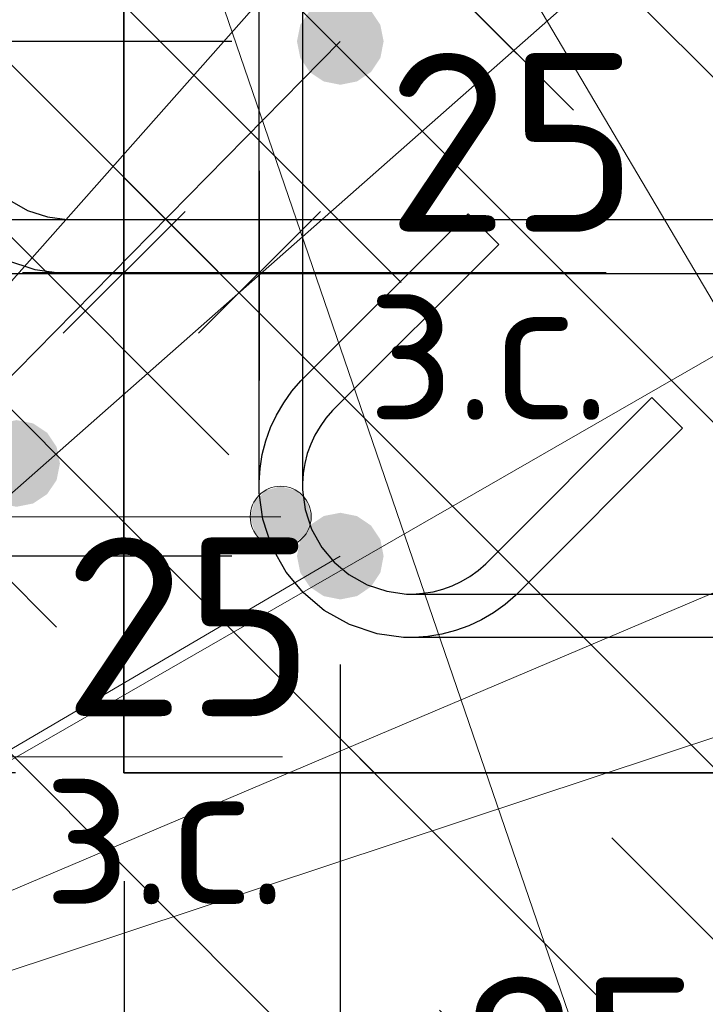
# Model space of a CAD drawing. Header units: metres. Extents: x -38 to 99, y -15 to 21.
# Tile 44 of 88: x 72.275 to 72.402, y 5.32 to 5.502. Entities that reach past the tile are written whole.
import ezdxf

# ---------------------------------------------------------------- set-up
doc = ezdxf.new("R2010")
doc.units = ezdxf.units.M
doc.header["$PDMODE"] = 65
for name, color, linetype, lineweight in [('XR$3$Арм.стержн. Хомут', 240, 'Continuous', 35), ('XR$3$Арм.стержн.горизонт. 1', 180, 'Continuous', 35), ('XR$3$Размерная линия (1)', 7, 'Continuous', 13), ('XR$3$Размерная линия_ общее', 7, 'Continuous', 13), ('XR$5$Арм. стержнями нижней зоны', 180, 'Continuous', 35), ('XR$5$Арм.стержн. Арматура края', 96, 'Continuous', 35), ('XR$5$Арм.стержн.горизонт. 1', 180, 'Continuous', 35), ('XR$5$Размерная линия_ общее', 7, 'Continuous', 13)]:
    doc.layers.add(name, color=color, linetype=linetype, lineweight=lineweight)
doc.styles.add('ISOCPEUR', font='txt')
doc.dimstyles.new('DIMSTYLE_11', dxfattribs={"dimtxt": 0.033, "dimasz": 0.0375, "dimexe": 0, "dimexo": 0, "dimgap": 0.0165, "dimtad": 2, "dimdec": 0, "dimlfac": 1000, "dimrnd": 1, "dimzin": 12, "dimdsep": 46, "dimtxsty": 'ISOCPEUR', "dimblk1": 'ALL_ML_STRICH', "dimblk2": 'ALL_ML_STRICH', "dimsah": 1, "dimcen": 0, "dimclrd": 7, "dimclre": 256, "dimclrt": 7, "dimadec": 0, "dimazin": 0, "dimtfac": 1, "dimtdec": 0, "dimtix": 1, "dimtmove": 2, "dimatfit": 3, "dimfxl": 0, "dimtvp": 1.2, "dimtzin": 0, "dimlwd": 0, "dimlwe": -3, "dimarcsym": 0})
doc.dimstyles.new('DIMSTYLE_12', dxfattribs={"dimtxt": 0.03, "dimasz": 0.03, "dimexe": 0, "dimexo": 0, "dimgap": 0.015, "dimtad": 2, "dimdec": 0, "dimlfac": 1000, "dimrnd": 1, "dimzin": 12, "dimdsep": 46, "dimtxsty": 'ISOCPEUR', "dimblk1": 'ALL_ML_STRICH', "dimblk2": 'ALL_ML_STRICH', "dimsah": 1, "dimcen": 0, "dimclrd": 7, "dimclre": 256, "dimclrt": 7, "dimadec": 0, "dimazin": 0, "dimtfac": 1, "dimtdec": 0, "dimtix": 1, "dimtmove": 2, "dimatfit": 3, "dimfxl": 0, "dimtzin": 0, "dimlwd": 0, "dimlwe": -3, "dimarcsym": 0})
doc.dimstyles.new('DIMSTYLE_14', dxfattribs={"dimtxt": 0.03, "dimasz": 0.03, "dimexe": 0, "dimexo": 0, "dimgap": 0.015, "dimtad": 2, "dimdec": 0, "dimlfac": 1000, "dimrnd": 1, "dimzin": 12, "dimdsep": 46, "dimtxsty": 'ISOCPEUR', "dimblk1": 'ALL_ML_STRICH', "dimblk2": 'ALL_ML_STRICH', "dimsah": 1, "dimcen": 0, "dimclrd": 7, "dimclre": 256, "dimclrt": 7, "dimadec": 0, "dimazin": 0, "dimtfac": 1, "dimtdec": 0, "dimtix": 1, "dimtmove": 2, "dimatfit": 3, "dimfxl": 0, "dimtvp": 1.2, "dimtzin": 0, "dimlwd": 0, "dimlwe": -3, "dimarcsym": 0})
doc.dimstyles.new('DIMSTYLE_15', dxfattribs={"dimtxt": 0.03, "dimasz": 0.03, "dimexe": 0, "dimexo": 0, "dimgap": 0.015, "dimtad": 0, "dimdec": 0, "dimlfac": 1000, "dimrnd": 1, "dimzin": 12, "dimdsep": 46, "dimtxsty": 'ISOCPEUR', "dimblk1": 'ALL_ML_STRICH', "dimblk2": 'ALL_ML_STRICH', "dimsah": 1, "dimcen": 0, "dimclrd": 7, "dimclre": 256, "dimclrt": 7, "dimadec": 0, "dimazin": 0, "dimtfac": 1, "dimtdec": 0, "dimtix": 1, "dimtmove": 2, "dimatfit": 3, "dimfxl": 0, "dimtvp": 1.2, "dimtzin": 0, "dimlwd": 0, "dimlwe": -3, "dimarcsym": 0})
pattern_1 = [(135, (0, 0), (-0.031819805, -0.031819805), [0.4, -0.05, 0, -0.05]), (135, (-0.01591, -0.01591), (-0.031819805, -0.031819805), [0.8, -0.1, 0.1, -0.1])]

# ---------------------------------------------------------------- blocks, each defined once
blk = doc.blocks.new('ALL_ML_STRICH')
at = {"color": 0, "linetype": 'ByBlock', "lineweight": -2}
for p, q in [((0, -0.5), (0, 0.5)), ((-0.3, -0.3), (0.3, 0.3)), ((-1, 0), (0.5, 0))]:
    blk.add_line(p, q, dxfattribs=at)
blk = doc.blocks.new('*D77')
at = {"layer": 'DEFPOINTS', "color": 7, "linetype": 'Continuous', "lineweight": 13, "transparency": 33554687}
for p in [(72.29474, 5.66307), (72.1744, 5.36307), (72.2947, 5.36307)]:
    blk.add_point(p, dxfattribs=at)
at = {"layer": 'XR$3$Размерная линия (1)', "color": 9, "linetype": 'Continuous', "lineweight": -2, "true_color": 0xc7c7c7, "transparency": 33554687}
for p, q in [((72.27474, 5.66307), (72.1744, 5.66307)), ((72.2747, 5.36307), (72.1744, 5.36307))]:
    blk.add_line(p, q, dxfattribs=at)
at = {"layer": 'XR$3$Размерная линия (1)', "color": 7, "linetype": 'Continuous', "lineweight": -2, "transparency": 33554687}
blk.add_line((72.1744, 5.36307), (72.1744, 5.66307), dxfattribs=at)
at = {"layer": 'XR$3$Размерная линия (1)', "color": 7, "linetype": 'Continuous', "lineweight": 13, "transparency": 33554687, "xscale": 0.03, "yscale": 0.03, "zscale": 0.03}
for p, rotation in [((72.1744, 5.66307), 90), ((72.1744, 5.36307), 270)]:
    blk.add_blockref('ALL_ML_STRICH', p, dxfattribs=dict(at, rotation=rotation))
at = {"layer": 'XR$3$Размерная линия (1)', "color": 7, "linetype": 'Continuous', "lineweight": 13, "transparency": 33554687, "insert": (72.1519, 5.51457), "char_height": 0.03, "width": 0.09, "attachment_point": 5, "rotation": 90, "style": 'ISOCPEUR'}
blk.add_mtext('\\A1;{300}', dxfattribs=at)
blk = doc.blocks.new('*D78')
at = {"layer": 'DEFPOINTS', "color": 7, "linetype": 'Continuous', "lineweight": 13, "transparency": 33554687}
for p in [(72.29474, 5.36307), (72.5447, 5.36307), (72.29474, 5.22283)]:
    blk.add_point(p, dxfattribs=at)
at = {"layer": 'XR$3$Размерная линия (1)', "color": 9, "linetype": 'Continuous', "lineweight": -2, "true_color": 0xc7c7c7, "transparency": 33554687}
for p, q in [((72.29474, 5.34307), (72.29474, 5.22283)), ((72.5447, 5.34307), (72.5447, 5.22283))]:
    blk.add_line(p, q, dxfattribs=at)
at = {"layer": 'XR$3$Размерная линия (1)', "color": 7, "linetype": 'Continuous', "lineweight": -2, "transparency": 33554687}
blk.add_line((72.29474, 5.22283), (72.5447, 5.22283), dxfattribs=at)
at = {"layer": 'XR$3$Размерная линия (1)', "color": 7, "linetype": 'Continuous', "lineweight": 13, "transparency": 33554687, "xscale": 0.03, "yscale": 0.03, "zscale": 0.03, "rotation": 180}
blk.add_blockref('ALL_ML_STRICH', (72.29474, 5.22283), dxfattribs=at)
at = {"layer": 'XR$3$Размерная линия (1)', "color": 7, "linetype": 'Continuous', "lineweight": 13, "transparency": 33554687, "xscale": 0.03, "yscale": 0.03, "zscale": 0.03}
blk.add_blockref('ALL_ML_STRICH', (72.5447, 5.22283), dxfattribs=at)
at = {"layer": 'XR$3$Размерная линия (1)', "color": 7, "linetype": 'Continuous', "lineweight": 13, "transparency": 33554687, "insert": (72.42122, 5.24533), "char_height": 0.03, "width": 0.09, "attachment_point": 5, "style": 'ISOCPEUR'}
blk.add_mtext('\\A1;{250}', dxfattribs=at)
blk = doc.blocks.new('*D82')
at = {"layer": 'DEFPOINTS', "color": 7, "linetype": 'Continuous', "lineweight": 13, "transparency": 33554687}
for p in [(72.33466, 5.40307), (72.29474, 5.36307), (72.29474, 5.28783)]:
    blk.add_point(p, dxfattribs=at)
at = {"layer": 'XR$3$Размерная линия (1)', "color": 9, "linetype": 'Continuous', "lineweight": -2, "true_color": 0xc7c7c7, "transparency": 33554687}
for p, q in [((72.33466, 5.38307), (72.33466, 5.28783)), ((72.29474, 5.34307), (72.29474, 5.28783))]:
    blk.add_line(p, q, dxfattribs=at)
at = {"layer": 'XR$3$Размерная линия (1)', "color": 7, "linetype": 'Continuous', "lineweight": -2, "transparency": 33554687}
blk.add_line((72.29474, 5.28783), (72.33466, 5.28783), dxfattribs=at)
at = {"layer": 'XR$3$Размерная линия (1)', "color": 7, "linetype": 'Continuous', "lineweight": 13, "transparency": 33554687, "xscale": 0.03, "yscale": 0.03, "zscale": 0.03, "rotation": 180}
blk.add_blockref('ALL_ML_STRICH', (72.29474, 5.28783), dxfattribs=at)
at = {"layer": 'XR$3$Размерная линия (1)', "color": 7, "linetype": 'Continuous', "lineweight": 13, "transparency": 33554687, "xscale": 0.03, "yscale": 0.03, "zscale": 0.03}
blk.add_blockref('ALL_ML_STRICH', (72.33466, 5.28783), dxfattribs=at)
at = {"layer": 'XR$3$Размерная линия (1)', "color": 7, "linetype": 'Continuous', "lineweight": 13, "transparency": 33554687, "insert": (72.25144, 5.26076), "char_height": 0.03, "width": 0.06, "attachment_point": 5, "style": 'ISOCPEUR'}
blk.add_mtext('\\A1;{40}', dxfattribs=at)
blk = doc.blocks.new('*D83')
at = {"layer": 'DEFPOINTS', "color": 7, "linetype": 'Continuous', "lineweight": 13, "transparency": 33554687}
for p in [(72.33466, 5.40307), (72.41966, 5.40307), (72.33466, 5.28783)]:
    blk.add_point(p, dxfattribs=at)
at = {"layer": 'XR$3$Размерная линия (1)', "color": 9, "linetype": 'Continuous', "lineweight": -2, "true_color": 0xc7c7c7, "transparency": 33554687}
for p, q in [((72.33466, 5.38307), (72.33466, 5.28783)), ((72.41966, 5.38307), (72.41966, 5.28783))]:
    blk.add_line(p, q, dxfattribs=at)
at = {"layer": 'XR$3$Размерная линия (1)', "color": 7, "linetype": 'Continuous', "lineweight": -2, "transparency": 33554687}
blk.add_line((72.33466, 5.28783), (72.41966, 5.28783), dxfattribs=at)
at = {"layer": 'XR$3$Размерная линия (1)', "color": 7, "linetype": 'Continuous', "lineweight": 13, "transparency": 33554687, "xscale": 0.03, "yscale": 0.03, "zscale": 0.03, "rotation": 180}
blk.add_blockref('ALL_ML_STRICH', (72.33466, 5.28783), dxfattribs=at)
at = {"layer": 'XR$3$Размерная линия (1)', "color": 7, "linetype": 'Continuous', "lineweight": 13, "transparency": 33554687, "xscale": 0.03, "yscale": 0.03, "zscale": 0.03}
blk.add_blockref('ALL_ML_STRICH', (72.41966, 5.28783), dxfattribs=at)
at = {"layer": 'XR$3$Размерная линия (1)', "color": 7, "linetype": 'Continuous', "lineweight": 13, "transparency": 33554687, "insert": (72.37866, 5.31033), "char_height": 0.03, "width": 0.06, "attachment_point": 5, "style": 'ISOCPEUR'}
blk.add_mtext('\\A1;{85}', dxfattribs=at)
blk = doc.blocks.new('*D91')
at = {"layer": 'DEFPOINTS', "color": 7, "linetype": 'Continuous', "lineweight": 13, "transparency": 33554687}
for p in [(72.29474, 5.45544), (72.29474, 5.42045), (72.31974, 5.41545)]:
    blk.add_point(p, dxfattribs=at)
at = {"layer": 'XR$3$Размерная линия_ общее', "color": 253, "linetype": 'Continuous', "lineweight": -2, "true_color": 0xa0a0a0, "transparency": 33554687}
for p, q in [((72.29474, 5.44045), (72.29474, 5.45544)), ((72.31974, 5.43545), (72.31974, 5.45544))]:
    blk.add_line(p, q, dxfattribs=at)
at = {"layer": 'XR$3$Размерная линия_ общее', "color": 7, "linetype": 'Continuous', "lineweight": -2, "transparency": 33554687}
blk.add_line((72.29474, 5.45544), (72.31974, 5.45544), dxfattribs=at)
at = {"layer": 'XR$3$Размерная линия_ общее', "color": 7, "linetype": 'Continuous', "lineweight": 13, "transparency": 33554687, "xscale": 0.0375, "yscale": 0.0375, "zscale": 0.0375, "rotation": 180}
blk.add_blockref('ALL_ML_STRICH', (72.29474, 5.45544), dxfattribs=at)
at = {"layer": 'XR$3$Размерная линия_ общее', "color": 7, "linetype": 'Continuous', "lineweight": 13, "transparency": 33554687, "xscale": 0.0375, "yscale": 0.0375, "zscale": 0.0375}
blk.add_blockref('ALL_ML_STRICH', (72.31974, 5.45544), dxfattribs=at)
at = {"layer": 'XR$3$Размерная линия_ общее', "color": 7, "linetype": 'Continuous', "lineweight": 13, "transparency": 33554687, "insert": (72.36647, 5.47944), "char_height": 0.033, "width": 0.066, "attachment_point": 5, "style": 'ISOCPEUR'}
blk.add_mtext('\\A1;{25}', dxfattribs=at)
at = {"layer": 'XR$3$Размерная линия_ общее', "color": 7, "linetype": 'Continuous', "lineweight": 13, "transparency": 33554687, "insert": (72.33952, 5.45523), "char_height": 0.027, "width": 0.00135, "attachment_point": 1, "line_spacing_factor": 0.60241, "style": 'ISOCPEUR'}
blk.add_mtext('з.с.', dxfattribs=at)
blk = doc.blocks.new('*D152')
at = {"layer": 'DEFPOINTS', "color": 7, "linetype": 'Continuous', "lineweight": 13, "transparency": 33554687}
for p in [(72.33466, 5.40307), (72.2494, 5.36307), (72.2947, 5.36307)]:
    blk.add_point(p, dxfattribs=at)
at = {"layer": 'XR$3$Размерная линия (1)', "color": 9, "linetype": 'Continuous', "lineweight": -2, "true_color": 0xc7c7c7, "transparency": 33554687}
for p, q in [((72.31466, 5.40307), (72.2494, 5.40307)), ((72.2747, 5.36307), (72.2494, 5.36307))]:
    blk.add_line(p, q, dxfattribs=at)
at = {"layer": 'XR$3$Размерная линия (1)', "color": 7, "linetype": 'Continuous', "lineweight": -2, "transparency": 33554687}
blk.add_line((72.2494, 5.36307), (72.2494, 5.40307), dxfattribs=at)
at = {"layer": 'XR$3$Размерная линия (1)', "color": 7, "linetype": 'Continuous', "lineweight": 13, "transparency": 33554687, "xscale": 0.03, "yscale": 0.03, "zscale": 0.03}
for p, rotation in [((72.2494, 5.40307), 90), ((72.2494, 5.36307), 270)]:
    blk.add_blockref('ALL_ML_STRICH', p, dxfattribs=dict(at, rotation=rotation))
at = {"layer": 'XR$3$Размерная линия (1)', "color": 7, "linetype": 'Continuous', "lineweight": 13, "transparency": 33554687, "insert": (72.22732, 5.32133), "char_height": 0.03, "width": 0.06, "attachment_point": 5, "rotation": 90, "style": 'ISOCPEUR'}
blk.add_mtext('\\A1;{40}', dxfattribs=at)
blk = doc.blocks.new('*D153')
at = {"layer": 'DEFPOINTS', "color": 7, "linetype": 'Continuous', "lineweight": 13, "transparency": 33554687}
for p in [(72.33466, 5.49807), (72.2494, 5.40307), (72.33466, 5.40307)]:
    blk.add_point(p, dxfattribs=at)
at = {"layer": 'XR$3$Размерная линия (1)', "color": 9, "linetype": 'Continuous', "lineweight": -2, "true_color": 0xc7c7c7, "transparency": 33554687}
for p, q in [((72.31466, 5.49807), (72.2494, 5.49807)), ((72.31466, 5.40307), (72.2494, 5.40307))]:
    blk.add_line(p, q, dxfattribs=at)
at = {"layer": 'XR$3$Размерная линия (1)', "color": 7, "linetype": 'Continuous', "lineweight": -2, "transparency": 33554687}
blk.add_line((72.2494, 5.40307), (72.2494, 5.49807), dxfattribs=at)
at = {"layer": 'XR$3$Размерная линия (1)', "color": 7, "linetype": 'Continuous', "lineweight": 13, "transparency": 33554687, "xscale": 0.03, "yscale": 0.03, "zscale": 0.03}
for p, rotation in [((72.2494, 5.49807), 90), ((72.2494, 5.40307), 270)]:
    blk.add_blockref('ALL_ML_STRICH', p, dxfattribs=dict(at, rotation=rotation))
at = {"layer": 'XR$3$Размерная линия (1)', "color": 7, "linetype": 'Continuous', "lineweight": 13, "transparency": 33554687, "insert": (72.2269, 5.45207), "char_height": 0.03, "width": 0.06, "attachment_point": 5, "rotation": 90, "style": 'ISOCPEUR'}
blk.add_mtext('\\A1;{95}', dxfattribs=at)
blk = doc.blocks.new('*D154')
at = {"layer": 'DEFPOINTS', "color": 7, "linetype": 'Continuous', "lineweight": 13, "transparency": 33554687}
for p in [(72.3497, 5.61807), (72.2494, 5.49807), (72.33466, 5.49807)]:
    blk.add_point(p, dxfattribs=at)
at = {"layer": 'XR$3$Размерная линия (1)', "color": 9, "linetype": 'Continuous', "lineweight": -2, "true_color": 0xc7c7c7, "transparency": 33554687}
for p, q in [((72.3297, 5.61807), (72.2494, 5.61807)), ((72.31466, 5.49807), (72.2494, 5.49807))]:
    blk.add_line(p, q, dxfattribs=at)
at = {"layer": 'XR$3$Размерная линия (1)', "color": 7, "linetype": 'Continuous', "lineweight": -2, "transparency": 33554687}
blk.add_line((72.2494, 5.49807), (72.2494, 5.61807), dxfattribs=at)
at = {"layer": 'XR$3$Размерная линия (1)', "color": 7, "linetype": 'Continuous', "lineweight": 13, "transparency": 33554687, "xscale": 0.03, "yscale": 0.03, "zscale": 0.03}
for p, rotation in [((72.2494, 5.61807), 90), ((72.2494, 5.49807), 270)]:
    blk.add_blockref('ALL_ML_STRICH', p, dxfattribs=dict(at, rotation=rotation))
at = {"layer": 'XR$3$Размерная линия (1)', "color": 7, "linetype": 'Continuous', "lineweight": 13, "transparency": 33554687, "insert": (72.2269, 5.56257), "char_height": 0.03, "width": 0.09, "attachment_point": 5, "rotation": 90, "style": 'ISOCPEUR'}
blk.add_mtext('\\A1;{120}', dxfattribs=at)
blk = doc.blocks.new('*D515')
at = {"layer": 'DEFPOINTS', "color": 7, "linetype": 'Continuous', "lineweight": 13, "transparency": 33554687}
for p in [(72.23496, 5.36602), (72.23496, 5.33103), (72.25996, 5.32603)]:
    blk.add_point(p, dxfattribs=at)
at = {"layer": 'XR$5$Размерная линия_ общее', "color": 253, "linetype": 'Continuous', "lineweight": -2, "true_color": 0xa0a0a0, "transparency": 33554687}
for p, q in [((72.23496, 5.35103), (72.23496, 5.36602)), ((72.25996, 5.34603), (72.25996, 5.36602))]:
    blk.add_line(p, q, dxfattribs=at)
at = {"layer": 'XR$5$Размерная линия_ общее', "color": 7, "linetype": 'Continuous', "lineweight": -2, "transparency": 33554687}
blk.add_line((72.23496, 5.36602), (72.25996, 5.36602), dxfattribs=at)
at = {"layer": 'XR$5$Размерная линия_ общее', "color": 7, "linetype": 'Continuous', "lineweight": 13, "transparency": 33554687, "xscale": 0.0375, "yscale": 0.0375, "zscale": 0.0375, "rotation": 180}
blk.add_blockref('ALL_ML_STRICH', (72.23496, 5.36602), dxfattribs=at)
at = {"layer": 'XR$5$Размерная линия_ общее', "color": 7, "linetype": 'Continuous', "lineweight": 13, "transparency": 33554687, "xscale": 0.0375, "yscale": 0.0375, "zscale": 0.0375}
blk.add_blockref('ALL_ML_STRICH', (72.25996, 5.36602), dxfattribs=at)
at = {"layer": 'XR$5$Размерная линия_ общее', "color": 7, "linetype": 'Continuous', "lineweight": 13, "transparency": 33554687, "insert": (72.30669, 5.39002), "char_height": 0.033, "width": 0.066, "attachment_point": 5, "style": 'ISOCPEUR'}
blk.add_mtext('\\A1;{25}', dxfattribs=at)
at = {"layer": 'XR$5$Размерная линия_ общее', "color": 7, "linetype": 'Continuous', "lineweight": 13, "transparency": 33554687, "insert": (72.27974, 5.36581), "char_height": 0.027, "width": 0.00135, "attachment_point": 1, "line_spacing_factor": 0.60241, "style": 'ISOCPEUR'}
blk.add_mtext('з.с.', dxfattribs=at)

msp = doc.modelspace()

# ---------------------------------------------------------------- hatches: boundary and pattern name
at = {"linetype": 'Continuous', "lineweight": 25, "transparency": 33554687}
h = msp.add_hatch(dxfattribs=at)
h.set_pattern_fill('__________540', scale=0.015, style=0, pattern_type=2)
h.set_pattern_definition(pattern_1)
h.paths.add_polyline_path([(72.5447, 5.66307), (72.2947, 5.66307), (72.2947, 5.36307), (72.5447, 5.36307)], flags=0)
at = {"linetype": 'Continuous', "lineweight": 13, "transparency": 33554687}
h = msp.add_hatch(dxfattribs=at)
h.set_pattern_fill('__________540', scale=0.015, style=0, pattern_type=2)
h.set_pattern_definition(pattern_1)
h.paths.add_polyline_path([(72.23496, 5.61517), (72.23496, 5.41517), (72.83857, 5.41517), (72.83857, 5.61517)], flags=0)
h = msp.add_hatch(dxfattribs=at)
h.set_pattern_fill('__________540', scale=0.015, style=0, pattern_type=2)
h.set_pattern_definition(pattern_1)
h.paths.add_polyline_path([(72.53496, 5.41517), (72.23496, 5.41517), (72.23496, 5.25517), (72.53496, 5.25517)], flags=0)
at = {"layer": 'XR$3$Арм.стержн. Хомут', "linetype": 'Continuous', "lineweight": 13, "transparency": 33554687}
for points in [[(72.32085, 5.41517), (72.32366, 5.40471), (72.32366, 5.41596)], [(72.32366, 5.41596), (72.32366, 5.40471), (72.32648, 5.40549)], [(72.32366, 5.41596), (72.32648, 5.40549), (72.32648, 5.41517)], [(72.31883, 5.41314), (72.32085, 5.40549), (72.32085, 5.41517)], [(72.32085, 5.41517), (72.32085, 5.40549), (72.32366, 5.40471)], [(72.32648, 5.41517), (72.32648, 5.40549), (72.3285, 5.40752)], [(72.32648, 5.41517), (72.3285, 5.40752), (72.3285, 5.41314)], [(72.31883, 5.40752), (72.31883, 5.41314), (72.31804, 5.41033)], [(72.31883, 5.41314), (72.31883, 5.40752), (72.32085, 5.40549)], [(72.3285, 5.41314), (72.3285, 5.40752), (72.32929, 5.41033)]]:
    msp.add_hatch(color=7, dxfattribs=at).paths.add_polyline_path(points)
at = {"layer": 'XR$3$Арм.стержн.горизонт. 1', "linetype": 'Continuous', "lineweight": 50, "transparency": 33554687}
for points in [[(72.34266, 5.49807), (72.34206, 5.50113), (72.34032, 5.50372), (72.33773, 5.50546), (72.33466, 5.50607), (72.3316, 5.50546), (72.32901, 5.50372), (72.32727, 5.50113), (72.32666, 5.49807), (72.32727, 5.49501), (72.32901, 5.49241), (72.3316, 5.49068), (72.33466, 5.49007), (72.33773, 5.49068), (72.34032, 5.49241), (72.34206, 5.49501)], [(72.34266, 5.40307), (72.34206, 5.40613), (72.34032, 5.40872), (72.33773, 5.41046), (72.33466, 5.41107), (72.3316, 5.41046), (72.32901, 5.40872), (72.32727, 5.40613), (72.32666, 5.40307), (72.32727, 5.40001), (72.32901, 5.39741), (72.3316, 5.39568), (72.33466, 5.39507), (72.33773, 5.39568), (72.34032, 5.39741), (72.34206, 5.40001)]]:
    msp.add_hatch(color=7, dxfattribs=at).paths.add_polyline_path(points)
at = {"layer": 'XR$5$Арм.стержн.горизонт. 1', "linetype": 'Continuous', "lineweight": 50, "transparency": 33554687}
msp.add_hatch(color=7, dxfattribs=at).paths.add_polyline_path([(72.28289, 5.42017), (72.28228, 5.42323), (72.28054, 5.42583), (72.27795, 5.42756), (72.27489, 5.42817), (72.27182, 5.42756), (72.26923, 5.42583), (72.26749, 5.42323), (72.26689, 5.42017), (72.26749, 5.41711), (72.26923, 5.41452), (72.27182, 5.41278), (72.27489, 5.41217), (72.27795, 5.41278), (72.28054, 5.41452), (72.28228, 5.41711)])

# ---------------------------------------------------------------- linework, layer by layer
at = {"color": 7, "linetype": 'Continuous', "lineweight": 35, "transparency": 33554687}
for p, q in [((72.2947, 5.66307), (72.2947, 5.36307)), ((72.2947, 5.36307), (72.5447, 5.36307))]:
    msp.add_line(p, q, dxfattribs=at)
at = {"color": 7, "linetype": 'Continuous', "lineweight": 13, "transparency": 33554687}
for p, q in [((72.31974, 5.45544), (72.38374, 5.45544)), ((72.25996, 5.36602), (72.32396, 5.36602))]:
    msp.add_line(p, q, dxfattribs=at)
at = {"layer": 'XR$3$Арм.стержн. Хомут', "color": 7, "linetype": 'Continuous', "lineweight": 13, "transparency": 33554687}
for p, q in [((72.32366, 5.41596), (72.32366, 5.41596)), ((72.16914, 5.41033), (72.32366, 5.41033)), ((72.31804, 5.41033), (72.31804, 5.41033)), ((72.32929, 5.41033), (72.32929, 5.41033)), ((72.32366, 5.40471), (72.32366, 5.40471))]:
    msp.add_line(p, q, dxfattribs=at)
at = {"layer": 'XR$3$Арм.стержн. Хомут', "color": 40, "linetype": 'Continuous', "lineweight": 25, "transparency": 33554687}
for points in [[(72.32766, 5.60684), (72.32766, 5.4153), (72.32817, 5.41168), (72.32937, 5.40802), (72.33125, 5.40467), (72.33353, 5.40194), (72.33626, 5.39966), (72.33962, 5.39778), (72.34328, 5.39657), (72.3469, 5.39607), (72.34805, 5.39607), (72.34993, 5.3962), (72.35178, 5.3965), (72.35359, 5.39697), (72.35532, 5.39759), (72.35698, 5.39837), (72.35859, 5.39932), (72.36011, 5.40042), (72.36154, 5.40165), (72.39221, 5.43233), (72.39787, 5.42667), (72.36699, 5.3958), (72.36509, 5.39414), (72.36297, 5.39261), (72.36071, 5.39129), (72.35838, 5.39019), (72.35596, 5.38932), (72.35343, 5.38866), (72.35085, 5.38824), (72.34833, 5.38807), (72.34634, 5.38807), (72.34146, 5.38875), (72.33638, 5.39042), (72.3317, 5.39304), (72.32785, 5.39626), (72.32464, 5.40011), (72.32202, 5.40478), (72.32034, 5.40986), (72.31966, 5.41474), (72.31966, 5.60739)], [(72.32766, 5.60684), (72.32766, 5.4153), (72.32817, 5.41168), (72.32937, 5.40802), (72.33125, 5.40467), (72.33353, 5.40194), (72.33626, 5.39966), (72.33962, 5.39778), (72.34328, 5.39657), (72.3469, 5.39607), (72.34805, 5.39607), (72.34993, 5.3962), (72.35178, 5.3965), (72.35359, 5.39697), (72.35532, 5.39759), (72.35698, 5.39837), (72.35859, 5.39932), (72.36011, 5.40042), (72.36154, 5.40165), (72.39221, 5.43233), (72.39787, 5.42667), (72.36699, 5.3958), (72.36509, 5.39414), (72.36297, 5.39261), (72.36071, 5.39129), (72.35838, 5.39019), (72.35596, 5.38932), (72.35343, 5.38866), (72.35085, 5.38824), (72.34833, 5.38807), (72.34634, 5.38807), (72.34146, 5.38875), (72.33638, 5.39042), (72.3317, 5.39304), (72.32785, 5.39626), (72.32464, 5.40011), (72.32202, 5.40478), (72.32034, 5.40986), (72.31966, 5.41474), (72.31966, 5.60739)], [(72.32766, 5.60684), (72.32766, 5.4153), (72.32817, 5.41168), (72.32937, 5.40802), (72.33125, 5.40467), (72.33353, 5.40194), (72.33626, 5.39966), (72.33962, 5.39778), (72.34328, 5.39657), (72.3469, 5.39607), (72.34805, 5.39607), (72.34993, 5.3962), (72.35178, 5.3965), (72.35359, 5.39697), (72.35532, 5.39759), (72.35698, 5.39837), (72.35859, 5.39932), (72.36011, 5.40042), (72.36154, 5.40165), (72.39221, 5.43233), (72.39787, 5.42667), (72.36699, 5.3958), (72.36509, 5.39414), (72.36297, 5.39261), (72.36071, 5.39129), (72.35838, 5.39019), (72.35596, 5.38932), (72.35343, 5.38866), (72.35085, 5.38824), (72.34833, 5.38807), (72.34634, 5.38807), (72.34146, 5.38875), (72.33638, 5.39042), (72.3317, 5.39304), (72.32785, 5.39626), (72.32464, 5.40011), (72.32202, 5.40478), (72.32034, 5.40986), (72.31966, 5.41474), (72.31966, 5.60739)], [(72.49303, 5.38807), (72.34634, 5.38807), (72.34146, 5.38875), (72.33638, 5.39042), (72.3317, 5.39304), (72.32785, 5.39626), (72.32464, 5.40011), (72.32202, 5.40478), (72.32034, 5.40986), (72.31966, 5.41474), (72.31966, 5.41673), (72.31984, 5.41925), (72.32026, 5.42183), (72.32092, 5.42436), (72.32179, 5.42678), (72.32289, 5.42911), (72.32421, 5.43137), (72.32574, 5.43349), (72.3274, 5.4354), (72.35827, 5.46627), (72.36393, 5.46061)], [(72.49303, 5.38807), (72.34634, 5.38807), (72.34146, 5.38875), (72.33638, 5.39042), (72.3317, 5.39304), (72.32785, 5.39626), (72.32464, 5.40011), (72.32202, 5.40478), (72.32034, 5.40986), (72.31966, 5.41474), (72.31966, 5.41673), (72.31984, 5.41925), (72.32026, 5.42183), (72.32092, 5.42436), (72.32179, 5.42678), (72.32289, 5.42911), (72.32421, 5.43137), (72.32574, 5.43349), (72.3274, 5.4354), (72.35827, 5.46627), (72.36393, 5.46061)], [(72.49303, 5.38807), (72.34634, 5.38807), (72.34146, 5.38875), (72.33638, 5.39042), (72.3317, 5.39304), (72.32785, 5.39626), (72.32464, 5.40011), (72.32202, 5.40478), (72.32034, 5.40986), (72.31966, 5.41474), (72.31966, 5.41673), (72.31984, 5.41925), (72.32026, 5.42183), (72.32092, 5.42436), (72.32179, 5.42678), (72.32289, 5.42911), (72.32421, 5.43137), (72.32574, 5.43349), (72.3274, 5.4354), (72.35827, 5.46627), (72.36393, 5.46061)], [(72.36393, 5.46061), (72.33325, 5.42994), (72.33202, 5.42852), (72.33092, 5.42699), (72.32997, 5.42538), (72.32919, 5.42372), (72.32857, 5.42199), (72.3281, 5.42018), (72.3278, 5.41833), (72.32766, 5.41645), (72.32766, 5.4153), (72.32817, 5.41168), (72.32937, 5.40802), (72.33125, 5.40467), (72.33353, 5.40194), (72.33626, 5.39966), (72.33962, 5.39778), (72.34328, 5.39657), (72.3469, 5.39607), (72.49247, 5.39607)], [(72.36393, 5.46061), (72.33325, 5.42994), (72.33202, 5.42852), (72.33092, 5.42699), (72.32997, 5.42538), (72.32919, 5.42372), (72.32857, 5.42199), (72.3281, 5.42018), (72.3278, 5.41833), (72.32766, 5.41645), (72.32766, 5.4153), (72.32817, 5.41168), (72.32937, 5.40802), (72.33125, 5.40467), (72.33353, 5.40194), (72.33626, 5.39966), (72.33962, 5.39778), (72.34328, 5.39657), (72.3469, 5.39607), (72.49247, 5.39607)], [(72.36393, 5.46061), (72.33325, 5.42994), (72.33202, 5.42852), (72.33092, 5.42699), (72.32997, 5.42538), (72.32919, 5.42372), (72.32857, 5.42199), (72.3281, 5.42018), (72.3278, 5.41833), (72.32766, 5.41645), (72.32766, 5.4153), (72.32817, 5.41168), (72.32937, 5.40802), (72.33125, 5.40467), (72.33353, 5.40194), (72.33626, 5.39966), (72.33962, 5.39778), (72.34328, 5.39657), (72.3469, 5.39607), (72.49247, 5.39607)]]:
    msp.add_lwpolyline(points, dxfattribs=at)
at = {"layer": 'XR$3$Арм.стержн. Хомут', "color": 7, "linetype": 'Continuous', "lineweight": 13, "transparency": 33554687}
msp.add_circle((72.32366, 5.41033), 0.00563, dxfattribs=at)
at = {"layer": 'XR$3$Арм.стержн.горизонт. 1', "color": 7, "linetype": 'Continuous', "lineweight": 13, "transparency": 33554687}
for q in [(72.41963, 5.61807), (72.5047, 5.61807), (72.50474, 5.49807), (72.33466, 5.49807), (72.33466, 5.40307), (72.41966, 5.40307), (72.50474, 5.40307)]:
    msp.add_line((72.11391, 5.27357), q, dxfattribs=at)
at = {"layer": 'XR$5$Арм. стержнями нижней зоны', "color": 4, "linetype": 'Continuous', "lineweight": 25, "transparency": 33554687}
for points in [[(72.25493, 5.46517), (72.84357, 5.46517), (72.84357, 5.45517), (72.25493, 5.45517), (72.25493, 5.46517)], [(72.25494, 5.46517), (72.84357, 5.46517), (72.84357, 5.45517), (72.25494, 5.45517), (72.25494, 5.46517)]]:
    msp.add_lwpolyline(points, dxfattribs=at)
at = {"layer": 'XR$5$Арм.стержн. Арматура края', "color": 4, "linetype": 'Continuous', "lineweight": 25, "transparency": 33554687}
for points in [[(72.75496, 5.45517), (72.28352, 5.45517), (72.27831, 5.4559), (72.27287, 5.45769), (72.26786, 5.4605), (72.26373, 5.46395), (72.26028, 5.46807), (72.25748, 5.47308), (72.25568, 5.47852), (72.25496, 5.48374), (72.25496, 5.56061), (72.25568, 5.56582), (72.25748, 5.57126), (72.26028, 5.57627), (72.26373, 5.5804), (72.26786, 5.58385), (72.27287, 5.58665), (72.27831, 5.58845), (72.28352, 5.58917), (72.75496, 5.58917)], [(72.75496, 5.45517), (72.28352, 5.45517), (72.27831, 5.4559), (72.27287, 5.45769), (72.26786, 5.4605), (72.26373, 5.46395), (72.26028, 5.46807), (72.25748, 5.47308), (72.25568, 5.47852), (72.25496, 5.48374), (72.25496, 5.56061), (72.25568, 5.56582), (72.25748, 5.57126), (72.26028, 5.57627), (72.26373, 5.5804), (72.26786, 5.58385), (72.27287, 5.58665), (72.27831, 5.58845), (72.28352, 5.58917), (72.75496, 5.58917)], [(72.75496, 5.57917), (72.28421, 5.57917), (72.28058, 5.57867), (72.27691, 5.57746), (72.27355, 5.57558), (72.27083, 5.5733), (72.26855, 5.57057), (72.26667, 5.56722), (72.26546, 5.56355), (72.26496, 5.55992), (72.26496, 5.48443), (72.26546, 5.4808), (72.26667, 5.47713), (72.26855, 5.47377), (72.27083, 5.47105), (72.27355, 5.46877), (72.27691, 5.46689), (72.28058, 5.46568), (72.28421, 5.46517), (72.75496, 5.46517)], [(72.75496, 5.57917), (72.28421, 5.57917), (72.28058, 5.57867), (72.27691, 5.57746), (72.27355, 5.57558), (72.27083, 5.5733), (72.26855, 5.57057), (72.26667, 5.56722), (72.26546, 5.56355), (72.26496, 5.55992), (72.26496, 5.48443), (72.26546, 5.4808), (72.26667, 5.47713), (72.26855, 5.47377), (72.27083, 5.47105), (72.27355, 5.46877), (72.27691, 5.46689), (72.28058, 5.46568), (72.28421, 5.46517), (72.75496, 5.46517)]]:
    msp.add_lwpolyline(points, dxfattribs=at)
at = {"layer": 'XR$5$Арм.стержн.горизонт. 1', "color": 7, "linetype": 'Continuous', "lineweight": 13, "transparency": 33554687}
for q in [(72.38489, 5.29517), (72.49496, 5.29517)]:
    msp.add_line((72.23244, 5.73948), q, dxfattribs=at)

# ---------------------------------------------------------------- dimensions: what is measured, and where the dimension line sits
at = {"layer": 'XR$3$Размерная линия (1)', "color": 7, "linetype": 'Continuous', "lineweight": 13, "transparency": 33554687}
for base, p1, p2, dimstyle, picture, middle in [((72.1744, 5.66307), (72.2747, 5.36307), (72.27474, 5.66307), 'DIMSTYLE_12', '*D77', (72.1519, 5.51457)), ((72.2494, 5.61807), (72.31466, 5.49807), (72.3297, 5.61807), 'DIMSTYLE_12', '*D154', (72.2269, 5.56257)), ((72.2494, 5.49807), (72.31466, 5.40307), (72.31466, 5.49807), 'DIMSTYLE_12', '*D153', (72.2269, 5.45207)), ((72.2494, 5.40307), (72.2747, 5.36307), (72.31466, 5.40307), 'DIMSTYLE_14', '*D152', (72.22732, 5.32133))]:
    dim = msp.add_linear_dim(base=base, p1=p1, p2=p2, angle=90, dimstyle=dimstyle, override={"dimpost": '<>', "dimclrd": 7, "dimclre": 9, "dimclrt": 7, "dimlwd": 0, "dimlwe": 65533}, dxfattribs=at)
    dim.commit()
    dim.dimension.update_dxf_attribs({"geometry": picture, "text_midpoint": middle, "dimtype": 160})
for base, p1, p2, dimstyle, picture, middle in [((72.33466, 5.28783), (72.29474, 5.34307), (72.33466, 5.38307), 'DIMSTYLE_15', '*D82', (72.25144, 5.26076)), ((72.41966, 5.28783), (72.33466, 5.38307), (72.41966, 5.38307), 'DIMSTYLE_12', '*D83', (72.37866, 5.31033)), ((72.5447, 5.22283), (72.29474, 5.34307), (72.5447, 5.34307), 'DIMSTYLE_12', '*D78', (72.42122, 5.24533))]:
    dim = msp.add_linear_dim(base=base, p1=p1, p2=p2, dimstyle=dimstyle, override={"dimpost": '<>', "dimclrd": 7, "dimclre": 9, "dimclrt": 7, "dimlwd": 0, "dimlwe": 65533}, dxfattribs=at)
    dim.commit()
    dim.dimension.update_dxf_attribs({"geometry": picture, "text_midpoint": middle, "dimtype": 160})
at = {"layer": 'XR$3$Размерная линия_ общее', "color": 7, "linetype": 'Continuous', "lineweight": 13, "transparency": 33554687}
dim = msp.add_linear_dim(base=(72.31974, 5.45544), p1=(72.29474, 5.44045), p2=(72.31974, 5.43545), text='<>\\Xз.с.', dimstyle='DIMSTYLE_11', override={"dimpost": '<>', "dimclrd": 7, "dimclre": 253, "dimclrt": 7, "dimlwd": 0, "dimlwe": 65533}, dxfattribs=at)
dim.commit()
dim.dimension.update_dxf_attribs({"geometry": '*D91', "text_midpoint": (72.36647, 5.47944), "dimtype": 160})
at = {"layer": 'XR$5$Размерная линия_ общее', "color": 7, "linetype": 'Continuous', "lineweight": 13, "transparency": 33554687}
dim = msp.add_linear_dim(base=(72.25996, 5.36602), p1=(72.23496, 5.35103), p2=(72.25996, 5.34603), text='<>\\Xз.с.', dimstyle='DIMSTYLE_11', override={"dimpost": '<>', "dimclrd": 7, "dimclre": 253, "dimclrt": 7, "dimlwd": 0, "dimlwe": 65533}, dxfattribs=at)
dim.commit()
dim.dimension.update_dxf_attribs({"geometry": '*D515', "text_midpoint": (72.30669, 5.39002), "dimtype": 160})

doc.saveas('drawing.dxf')
